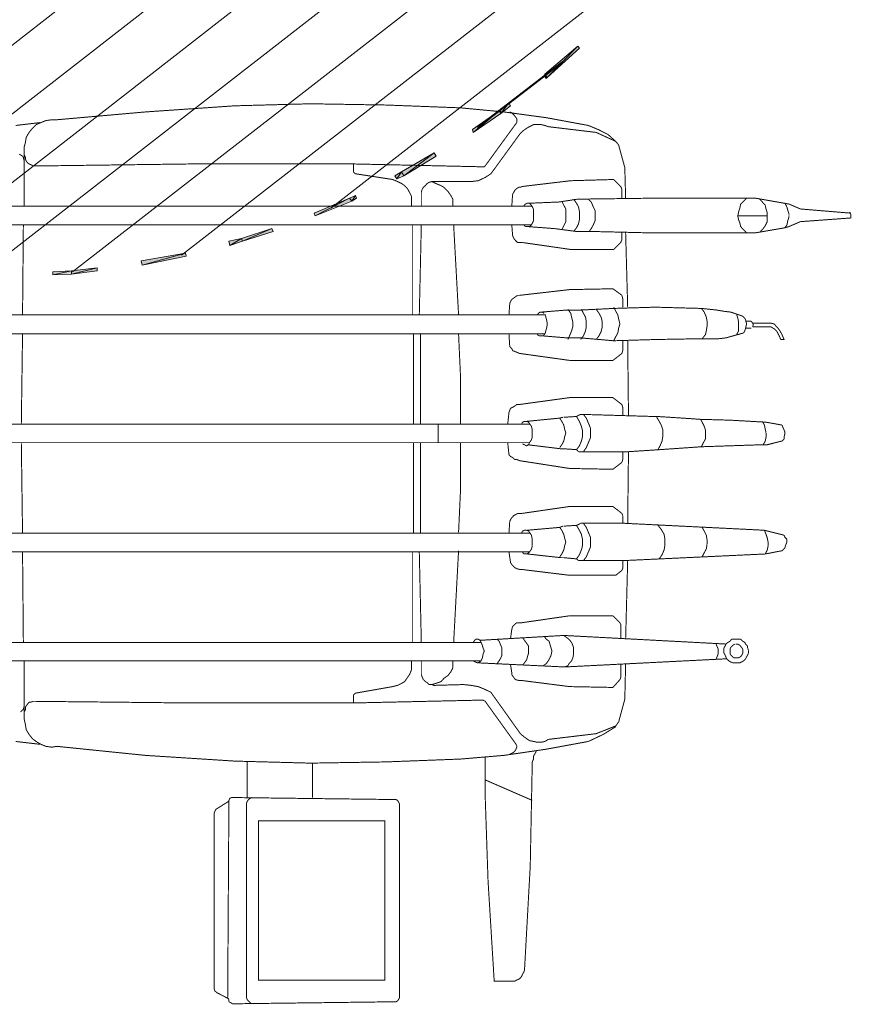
# Model space of a CAD drawing. Header units: millimetres. Extents: x 6904000 to 7075021, y 297772 to 407623.
# Tile 37 of 91: x 6943049 to 6943538, y 400127 to 400706. Entities that reach past the tile are written whole.
import ezdxf

# ---------------------------------------------------------------- set-up
doc = ezdxf.new("R2010")
doc.units = ezdxf.units.MM
doc.layers.add('MCS - PW - 2 piętro (2026.04.21)_do wysłania$0$H', color=8, linetype='Continuous')
doc.layers.add('MCS - PW - 2 piętro (2026.04.21)_do wysłania$0$Przekrojowa', color=8, linetype='Continuous', lineweight=25)

# ---------------------------------------------------------------- blocks, each defined once
blk = doc.blocks.new('MCS - PW - 2 piętro (2026.04.21)_do wysłania$0$zw$EDF5')
at = {"layer": 'MCS - PW - 2 piętro (2026.04.21)_do wysłania$0$H', "linetype": 'Continuous', "lineweight": 0}
for points in [[(-27.348, 193.102), (-25.616, 195.002), (-25.496, 194.882), (-27.181, 192.982), (-27.228, 192.934), (-27.396, 193.054)], [(-29.489, 190.384), (-29.032, 190.961), (-28.84, 190.841), (-29.322, 190.264), (-30.403, 188.725), (-30.572, 188.772)], [(-33.121, 184.659), (-31.967, 186.584), (-31.798, 186.464), (-32.881, 184.563), (-33.121, 184.154), (-33.29, 184.275)], [(-34.613, 181.605), (-34.445, 181.893), (-34.276, 181.845), (-34.445, 181.508), (-35.311, 179.415), (-35.478, 179.487)], [(-36.994, 175.207), (-36.417, 176.986), (-36.249, 176.938), (-36.826, 175.157), (-36.994, 174.388), (-37.21, 174.461)], [(-38.365, 169.313), (-37.859, 171.911), (-37.692, 171.863), (-38.149, 169.265)], [(-38.942, 164.069), (-38.894, 165.152), (-38.725, 166.667), (-38.558, 166.667), (-38.725, 165.152), (-38.774, 164.069)]]:
    blk.add_hatch(color=256, dxfattribs=at).paths.add_polyline_path(points)
at = {"layer": 'MCS - PW - 2 piętro (2026.04.21)_do wysłania$0$H', "color": 1, "lineweight": 0, "true_color": 0xff0000}
for p, q in [((8.779, 210.83), (-37.981, 150.791)), ((12.821, 210.83), (-36.994, 146.871)), ((4.45, 210.42), (-38.678, 155.073)), ((-0.24, 209.627), (-39.014, 159.788)), ((-5.436, 208.112), (-38.798, 165.225)), ((-11.425, 205.586), (-37.812, 171.621)), ((-19.218, 200.728), (-35.046, 180.402))]:
    blk.add_line(p, q, dxfattribs=at)
at = {"layer": 'MCS - PW - 2 piętro (2026.04.21)_do wysłania$0$H', "lineweight": 0}
for points, const_width in [([(-35.383, 210.95), (-35.503, 210.95), (-35.623, 210.95), (-35.84, 207.99), (-36.128, 207.318)], 0.0573), ([(-35.262, 210.877), (-35.383, 210.95)], 0.0573), ([(-34.468, 198.754), (-34.468, 205.393), (-34.805, 207.318), (-35.094, 207.99), (-35.334, 210.877)], 0.0573), ([(-55.37, 205.923), (-55.178, 206.909), (-55.01, 207.077), (-54.841, 207.125), (-54.673, 207.197), (-54.504, 207.197)], 0.0573), ([(-54.504, 207.197), (-54.384, 207.077), (-54.264, 207.029)], 0.0573), ([(-36.128, 207.318), (-36.2, 207.077)], 0.0573), ([(-36.032, 207.197), (-36.2, 207.077)], 0.0573), ([(-35.166, 207.246), (-35.383, 207.318), (-35.551, 207.318), (-35.791, 207.246), (-36.032, 207.197)], 0.0573), ([(-34.974, 207.197), (-35.166, 207.246)], 0.0573), ([(-34.757, 207.077), (-34.974, 207.197)], 0.0573), ([(-54.264, 207.029), (-53.975, 205.874)], 0.0573), ([(-48.949, 206.043), (-48.732, 206.909), (-48.612, 207.029)], 0.0573), ([(-48.612, 207.029), (-48.492, 207.029), (-48.323, 207.077), (-48.203, 207.077)], 0.0573), ([(-48.203, 207.077), (-48.083, 207.029)], 0.0573), ([(-48.083, 207.029), (-47.914, 206.957)], 0.0573), ([(-47.914, 206.957), (-47.794, 206.909)], 0.0573), ([(-47.794, 206.909), (-47.626, 205.971), (-47.506, 203.854), (-47.457, 202.123), (-47.385, 201.063), (-47.289, 199.573)], 0.0573), ([(-42.478, 206.909), (-42.767, 207.029), (-42.767, 206.837)], 0.0573), ([(-42.767, 206.837), (-42.55, 206.74), (-42.31, 206.62)], 0.0573), ([(-42.261, 206.789), (-42.478, 206.909)], 0.0573), ([(-42.31, 206.62), (-42.141, 206.452), (-42.021, 206.259)], 0.0573), ([(-42.094, 206.668), (-42.261, 206.789)], 0.0573), ([(-41.852, 206.452), (-41.974, 206.548), (-42.094, 206.668)], 0.0573), ([(-36.2, 207.077), (-36.489, 205.393), (-36.489, 198.754), (-36.417, 195.772), (-36.417, 194.834)], 0.0573), ([(-54.89, 206.091), (-55.13, 206.043), (-55.37, 205.923)], 0.0573), ([(-54.673, 206.091), (-54.89, 206.091)], 0.0573), ([(-53.975, 205.874), (-54.217, 205.971), (-54.433, 206.043), (-54.673, 206.091)], 0.0573), ([(-48.949, 205.754), (-48.949, 206.043)], 0.0573), ([(-42.021, 206.259), (-42.021, 206.043)], 0.0573), ([(-42.021, 206.043), (-42.021, 205.177)], 0.0573), ([(-41.805, 205.177), (-41.805, 206.091), (-41.805, 206.259), (-41.852, 206.452)], 0.0573), ([(-35.84, 206.043), (-36.08, 205.923)], 0.0573), ([(-35.334, 206.043), (-35.623, 206.043), (-35.84, 206.043)], 0.0573), ([(-35.503, 206.043), (-35.503, 204.311)], 0.0573), ([(-34.877, 205.923), (-35.094, 205.971), (-35.334, 206.043)], 0.0573), ([(-55.37, 205.923), (-55.756, 197.672)], 0.0573), ([(-53.975, 205.874), (-53.568, 197.672)], 0.0573), ([(-49.069, 202.17), (-48.949, 205.754)], 0.0573), ([(-48.492, 205.971), (-48.732, 205.923), (-48.949, 205.802)], 0.0573), ([(-48.251, 205.971), (-48.492, 205.971)], 0.0573), ([(-47.577, 205.754), (-47.794, 205.874), (-48.035, 205.923), (-48.251, 205.971)], 0.0573), ([(-36.08, 205.923), (-36.249, 205.802), (-36.417, 205.634)], 0.0573), ([(-34.517, 205.586), (-34.685, 205.754), (-34.877, 205.923)], 0.0573), ([(-61.192, 204.936), (-61.312, 204.888), (-61.432, 204.816), (-61.529, 204.768), (-61.649, 204.648), (-61.721, 204.527), (-61.769, 204.431)], 0.0573), ([(-61.024, 204.936), (-61.192, 204.936)], 0.0573), ([(-60.903, 204.888), (-61.024, 204.936)], 0.0573), ([(-60.783, 204.888), (-60.903, 204.888)], 0.0573), ([(-60.374, 204.479), (-60.495, 204.599), (-60.566, 204.72), (-60.663, 204.768), (-60.783, 204.888)], 0.0573), ([(-42.261, 204.72), (-42.094, 204.768), (-41.901, 204.816), (-41.805, 204.816), (-41.612, 204.768)], 0.0573), ([(-42.094, 204.768), (-42.094, 205.105)], 0.0573), ([(-41.685, 205.105), (-41.805, 205.177), (-41.901, 205.225), (-42.021, 205.177)], 0.0573), ([(-41.685, 204.768), (-41.685, 205.105)], 0.0573), ([(-36.489, 204.816), (-36.32, 204.648), (-36.128, 204.479)], 0.0573), ([(-34.805, 204.479), (-34.637, 204.648), (-34.468, 204.816)], 0.0573), ([(-61.769, 204.431), (-61.769, 204.311), (-61.769, 204.142), (-61.769, 204.022)], 0.0573), ([(-61.361, 204.527), (-61.432, 204.431), (-61.481, 204.311)], 0.0573), ([(-61.481, 204.311), (-61.481, 204.191), (-61.481, 204.07)], 0.0573), ([(-60.952, 204.599), (-61.072, 204.599), (-61.192, 204.599), (-61.361, 204.527)], 0.0573), ([(-60.663, 204.311), (-60.735, 204.431), (-60.855, 204.527), (-60.952, 204.599)], 0.0573), ([(-60.663, 204.191), (-60.663, 204.311)], 0.0573), ([(-60.374, 204.191), (-60.374, 204.359), (-60.374, 204.479)], 0.0573), ([(-42.67, 203.613), (-42.381, 204.648)], 0.0573), ([(-42.261, 204.359), (-42.478, 204.239)], 0.0573), ([(-42.381, 204.648), (-42.261, 204.72)], 0.0573), ([(-41.732, 204.359), (-42.021, 204.359), (-42.261, 204.359)], 0.0573), ([(-41.275, 204.239), (-41.515, 204.311), (-41.732, 204.359)], 0.0573), ([(-41.612, 204.768), (-41.515, 204.72), (-41.395, 204.599)], 0.0573), ([(-41.395, 204.599), (-41.155, 203.902)], 0.0573), ([(-36.128, 204.479), (-35.912, 204.431)], 0.0573), ([(-35.912, 204.431), (-35.743, 204.359)], 0.0573), ([(-35.743, 204.359), (-35.503, 204.311), (-35.262, 204.359), (-35.046, 204.431), (-34.805, 204.479)], 0.0573), ([(-62.01, 194.136), (-61.529, 203.661)], 0.0573), ([(-61.769, 204.022), (-61.721, 203.902), (-61.649, 203.782), (-61.529, 203.661), (-61.432, 203.613), (-61.312, 203.565), (-61.192, 203.493)], 0.0573), ([(-61.481, 204.07), (-61.361, 203.95), (-61.24, 203.854)], 0.0573), ([(-61.24, 203.854), (-61.144, 203.854), (-60.952, 203.854)], 0.0573), ([(-60.952, 203.854), (-60.855, 203.902), (-60.735, 204.022), (-60.663, 204.142)], 0.0573), ([(-60.903, 203.493), (-60.783, 203.565), (-60.663, 203.613), (-60.566, 203.733), (-60.495, 203.854), (-60.374, 203.95)], 0.0573), ([(-60.374, 203.95), (-60.374, 204.07), (-60.374, 204.191)], 0.0573), ([(-41.155, 203.902), (-41.108, 203.493), (-41.035, 203.084)], 0.0573), ([(-61.432, 203.084), (-61.529, 203.036)], 0.0573), ([(-61.24, 203.156), (-61.432, 203.084)], 0.0573), ([(-61.144, 203.156), (-61.24, 203.156)], 0.0573), ([(-61.192, 203.493), (-61.024, 203.493), (-60.903, 203.493)], 0.0573), ([(-60.783, 203.084), (-60.952, 203.156), (-61.144, 203.156)], 0.0573), ([(-60.663, 203.036), (-60.783, 203.084)], 0.0573), ([(-60.158, 194.088), (-60.663, 203.613)], 0.0573), ([(-42.718, 203.204), (-42.67, 203.613)], 0.0573), ([(-42.718, 202.218), (-42.718, 202.795), (-42.718, 203.204)], 0.0573), ([(-41.035, 203.084), (-40.939, 202.17)], 0.0573), ([(-54.793, 202.507), (-55.083, 202.459)], 0.0573), ([(-54.553, 202.507), (-54.793, 202.507)], 0.0573), ([(-54.264, 202.459), (-54.553, 202.507)], 0.0573), ([(-41.685, 202.507), (-41.974, 202.507), (-42.261, 202.459)], 0.0573), ([(-41.445, 202.459), (-41.685, 202.507)], 0.0573), ([(-55.083, 202.459), (-55.299, 202.338), (-55.539, 202.218)], 0.0573), ([(-53.808, 202.218), (-54.024, 202.338), (-54.264, 202.459)], 0.0573), ([(-49.238, 199.74), (-49.069, 202.17)], 0.0573), ([(-48.612, 202.41), (-48.829, 202.29), (-49.069, 202.17)], 0.0573), ([(-48.083, 202.41), (-48.372, 202.41), (-48.612, 202.41)], 0.0573), ([(-47.626, 202.218), (-47.866, 202.338), (-48.083, 202.41)], 0.0573), ([(-47.457, 202.123), (-47.626, 202.218)], 0.0573), ([(-42.767, 199.453), (-42.718, 202.218)], 0.0573), ([(-42.261, 202.459), (-42.478, 202.41), (-42.718, 202.218)], 0.0573), ([(-41.155, 202.338), (-41.445, 202.459)], 0.0573), ([(-40.939, 197.022), (-40.866, 199.453), (-40.939, 202.17), (-41.155, 202.338)], 0.0573), ([(-55.419, 199.862), (-55.659, 199.693)], 0.0573), ([(-53.928, 199.813), (-54.217, 199.982), (-54.504, 200.029), (-54.841, 200.029), (-55.13, 199.982), (-55.419, 199.862)], 0.0573), ([(-53.688, 199.62), (-53.928, 199.813)], 0.0573), ([(-49.358, 197.888), (-49.238, 199.74)], 0.0573), ([(-49.021, 199.74), (-49.238, 199.62)], 0.0573), ([(-47.794, 199.813), (-48.083, 199.909), (-48.443, 199.909), (-48.732, 199.862), (-49.021, 199.74)], 0.0573), ([(-47.577, 199.693), (-47.794, 199.813)], 0.0573), ([(-47.289, 199.525), (-47.577, 199.693)], 0.0573), ([(-47.289, 199.573), (-47.289, 199.331), (-47.169, 195.243)], 0.0573), ([(-42.84, 196.975), (-42.767, 199.453)], 0.0573), ([(-34.517, 194.906), (-34.468, 198.754)], 0.0573), ([(-53.568, 197.841), (-49.358, 197.888)], 0.0573), ([(-49.358, 195.243), (-49.358, 197.888)], 0.0573), ([(-47.217, 197.888), (-42.84, 197.841)], 0.0573), ([(-65.474, 197.142), (-65.232, 197.312)], 0.0573), ([(-65.232, 197.312), (-63.91, 197.672)], 0.0573), ([(-63.91, 197.672), (-61.818, 197.721)], 0.0573), ([(-63.213, 196.975), (-62.756, 197.384), (-62.635, 197.432), (-61.818, 197.432)], 0.0573), ([(-60.374, 197.721), (-55.756, 197.841)], 0.0573), ([(-59.508, 197.432), (-60.326, 197.432)], 0.0573), ([(-59.003, 196.975), (-59.412, 197.384), (-59.508, 197.432)], 0.0573), ([(-56.285, 191.538), (-56.285, 191.659), (-56.622, 194.425), (-56.622, 197.142), (-56.333, 197.504)], 0.0573), ([(-56.333, 197.504), (-56.236, 197.552)], 0.0573), ([(-56.236, 197.552), (-55.756, 197.552)], 0.0573), ([(-55.756, 197.672), (-55.756, 195.243)], 0.0573), ([(-53.568, 197.672), (-53.568, 195.243), (-53.568, 195.074)], 0.0573), ([(-53.109, 197.552), (-53.568, 197.552)], 0.0573), ([(-52.989, 191.61), (-52.58, 194.425), (-52.58, 196.975), (-52.989, 197.504), (-53.109, 197.552)], 0.0573), ([(-50.392, 196.975), (-49.982, 197.504)], 0.0573), ([(-49.982, 197.504), (-49.815, 197.552), (-49.358, 197.552)], 0.0573), ([(-46.76, 197.552), (-47.217, 197.552)], 0.0573), ([(-46.591, 197.504), (-46.76, 197.552)], 0.0573), ([(-46.182, 196.975), (-46.591, 197.504)], 0.0573), ([(-43.993, 196.975), (-43.584, 197.504)], 0.0573), ([(-43.584, 197.504), (-43.416, 197.552), (-42.84, 197.552)], 0.0573), ([(-42.094, 197.312), (-42.381, 197.264)], 0.0573), ([(-41.852, 197.384), (-42.094, 197.312)], 0.0573), ([(-41.565, 197.312), (-41.852, 197.384)], 0.0573), ([(-40.866, 197.022), (-41.108, 197.142), (-41.323, 197.264), (-41.565, 197.312)], 0.0573), ([(-40.866, 197.841), (-36.489, 197.721)], 0.0573), ([(-40.17, 197.504), (-40.362, 197.552), (-40.866, 197.552)], 0.0573), ([(-39.784, 196.975), (-40.17, 197.504)], 0.0573), ([(-37.475, 197.022), (-37.066, 197.432)], 0.0573), ([(-37.066, 197.432), (-36.898, 197.504)], 0.0573), ([(-36.898, 197.504), (-36.489, 197.504)], 0.0573), ([(-32.664, 197.672), (-34.468, 197.721)], 0.0573), ([(-33.771, 197.432), (-33.939, 197.504), (-34.468, 197.504)], 0.0573), ([(-33.362, 197.022), (-33.771, 197.432)], 0.0573), ([(-31.341, 197.312), (-32.664, 197.672)], 0.0573), ([(-30.258, 193.174), (-30.595, 195.989), (-31.124, 197.142), (-31.341, 197.312)], 0.0573), ([(-65.521, 197.142), (-65.978, 196.398), (-66.387, 195.532)], 0.0573), ([(-65.931, 195.989), (-65.474, 197.142)], 0.0573), ([(-63.164, 194.425), (-63.213, 196.975)], 0.0573), ([(-59.003, 194.425), (-59.003, 196.975)], 0.0573), ([(-50.344, 194.425), (-50.392, 196.975)], 0.0573), ([(-46.808, 190.961), (-46.711, 191.153), (-46.591, 191.322), (-46.591, 191.442), (-46.182, 194.425), (-46.182, 196.975)], 0.0573), ([(-43.993, 194.425), (-43.993, 196.975)], 0.0573), ([(-42.381, 197.264), (-42.598, 197.142), (-42.84, 197.022)], 0.0573), ([(-42.84, 197.022), (-42.67, 195.074), (-42.67, 194.257), (-42.55, 192.813)], 0.0573), ([(-40.939, 197.022), (-41.035, 195.074), (-41.035, 194.257), (-41.155, 192.765)], 0.0573), ([(-40.17, 191.49), (-39.833, 194.425), (-39.784, 196.975)], 0.0573), ([(-37.475, 194.497), (-37.475, 197.022)], 0.0573), ([(-33.434, 194.497), (-33.362, 197.022)], 0.0573), ([(-30.717, 196.686), (-31.124, 197.142)], 0.0573), ([(-42.31, 196.277), (-42.55, 196.157), (-42.767, 195.989)], 0.0573), ([(-42.021, 196.349), (-42.31, 196.277)], 0.0573), ([(-41.732, 196.349), (-42.021, 196.349)], 0.0573), ([(-41.445, 196.277), (-41.732, 196.349)], 0.0573), ([(-40.986, 195.989), (-41.228, 196.157), (-41.445, 196.277)], 0.0573), ([(-30.187, 195.532), (-30.427, 196.109), (-30.717, 196.686)], 0.0573), ([(-66.267, 193.174), (-65.931, 195.989)], 0.0573), ([(-55.539, 195.411), (-55.25, 195.532), (-54.963, 195.652), (-54.673, 195.652), (-54.384, 195.652), (-54.097, 195.532), (-53.808, 195.411)], 0.0573), ([(-48.54, 195.652), (-48.829, 195.532), (-49.117, 195.411)], 0.0573), ([(-47.963, 195.652), (-48.251, 195.652), (-48.54, 195.652)], 0.0573), ([(-47.385, 195.411), (-47.674, 195.532), (-47.963, 195.652)], 0.0573), ([(-36.249, 195.7), (-36.417, 195.58)], 0.0573), ([(-36.032, 195.82), (-36.249, 195.7)], 0.0573), ([(-35.743, 195.94), (-36.032, 195.82)], 0.0573), ([(-34.974, 195.82), (-35.214, 195.94), (-35.503, 195.94), (-35.743, 195.94)], 0.0573), ([(-34.517, 195.532), (-34.685, 195.7), (-34.974, 195.82)], 0.0573), ([(-66.387, 195.532), (-66.844, 193.054), (-67.206, 190.576), (-67.422, 188.026), (-67.59, 183.649)], 0.0573), ([(-55.756, 195.243), (-55.539, 195.411)], 0.0573), ([(-55.756, 194.954), (-55.756, 195.123), (-55.756, 195.243)], 0.0573), ([(-55.419, 195.002), (-55.659, 194.834), (-55.756, 194.954)], 0.0573), ([(-54.841, 195.195), (-55.13, 195.123), (-55.419, 195.002)], 0.0573), ([(-53.975, 195.002), (-54.217, 195.123), (-54.553, 195.195), (-54.841, 195.195)], 0.0573), ([(-53.688, 194.834), (-53.975, 195.002)], 0.0573), ([(-53.808, 195.411), (-53.568, 195.243)], 0.0573), ([(-53.568, 195.074), (-53.638, 194.954), (-53.688, 194.834)], 0.0573), ([(-49.117, 195.411), (-49.358, 195.243)], 0.0573), ([(-49.358, 194.954), (-49.358, 195.123), (-49.358, 195.243)], 0.0573), ([(-49.021, 195.002), (-49.238, 194.834), (-49.358, 194.954)], 0.0573), ([(-47.289, 194.834), (-47.577, 195.002), (-47.866, 195.123), (-48.155, 195.195), (-48.443, 195.195), (-48.732, 195.123), (-49.021, 195.002)], 0.0573), ([(-47.169, 195.243), (-47.385, 195.411)], 0.0573), ([(-47.169, 195.243), (-47.169, 195.074), (-47.217, 194.954), (-47.289, 194.834)], 0.0573), ([(-42.55, 195.243), (-42.767, 195.074)], 0.0573), ([(-42.261, 195.363), (-42.55, 195.243)], 0.0573), ([(-42.021, 195.411), (-42.261, 195.363)], 0.0573), ([(-41.445, 195.363), (-41.732, 195.411), (-42.021, 195.411)], 0.0573), ([(-40.986, 195.123), (-41.228, 195.243), (-41.445, 195.363)], 0.0573), ([(-35.503, 195.002), (-35.743, 195.002), (-35.96, 194.954), (-36.2, 194.834), (-36.417, 194.666)], 0.0573), ([(-35.214, 195.002), (-35.503, 195.002)], 0.0573), ([(-34.517, 194.666), (-34.757, 194.834), (-34.974, 194.954), (-35.214, 195.002)], 0.0573), ([(-28.985, 183.649), (-29.152, 188.026), (-29.392, 190.576), (-29.729, 193.054), (-30.187, 195.532)], 0.0573), ([(-62.804, 191.442), (-62.804, 191.61), (-63.164, 194.425)], 0.0573), ([(-61.769, 194.425), (-61.938, 194.329), (-62.01, 194.136), (-61.769, 189.061)], 0.0573), ([(-61.649, 194.545), (-61.769, 194.425)], 0.0573), ([(-61.481, 194.617), (-61.649, 194.545)], 0.0573), ([(-61.24, 194.666), (-61.481, 194.617)], 0.0573), ([(-60.374, 194.377), (-60.566, 194.545), (-60.735, 194.617), (-60.903, 194.666), (-61.072, 194.666), (-61.24, 194.666)], 0.0573), ([(-59.412, 191.61), (-59.003, 194.425)], 0.0573), ([(-55.659, 194.834), (-55.587, 194.088)], 0.0573), ([(-53.688, 194.834), (-53.735, 194.088)], 0.0573), ([(-49.887, 191.49), (-50.344, 194.425)], 0.0573), ([(-49.238, 194.834), (-49.189, 194.088)], 0.0573), ([(-47.289, 194.834), (-47.337, 194.088)], 0.0573), ([(-43.536, 191.37), (-43.584, 191.49), (-43.993, 194.425)], 0.0573), ([(-42.55, 194.425), (-42.767, 194.329)], 0.0573), ([(-42.261, 194.545), (-42.55, 194.425)], 0.0573), ([(-42.021, 194.617), (-42.261, 194.545)], 0.0573), ([(-41.445, 194.545), (-41.732, 194.617), (-42.021, 194.617)], 0.0573), ([(-40.986, 194.329), (-41.228, 194.497), (-41.445, 194.545)], 0.0573), ([(-37.066, 191.659), (-37.475, 194.497)], 0.0573), ([(-36.417, 194.834), (-36.249, 193.559)], 0.0573), ([(-34.517, 194.906), (-34.685, 193.8)], 0.0573), ([(-34.228, 191.081), (-34.108, 191.153), (-34.011, 191.202), (-33.891, 191.322), (-33.819, 191.442), (-33.819, 191.538), (-33.771, 191.659), (-33.434, 194.497)], 0.0573), ([(-60.446, 189.134), (-60.158, 194.088)], 0.0573), ([(-60.278, 194.257), (-60.374, 194.377)], 0.0573), ([(-60.158, 194.088), (-60.278, 194.257)], 0.0573), ([(-55.587, 194.088), (-55.587, 193.92), (-55.37, 191.947)], 0.0573), ([(-55.37, 193.968), (-55.539, 193.848)], 0.0573), ([(-53.975, 193.968), (-54.217, 194.088), (-54.433, 194.136), (-54.673, 194.208), (-54.89, 194.136), (-55.13, 194.088), (-55.37, 193.968)], 0.0573), ([(-53.808, 193.848), (-53.975, 193.968)], 0.0573), ([(-53.975, 191.947), (-53.808, 193.848)], 0.0573), ([(-53.808, 193.848), (-53.735, 194.04)], 0.0573), ([(-49.189, 194.088), (-49.189, 193.92), (-48.949, 191.947)], 0.0573), ([(-48.949, 193.968), (-49.117, 193.848)], 0.0573), ([(-47.577, 193.968), (-47.794, 194.088), (-48.035, 194.136), (-48.251, 194.208), (-48.492, 194.136), (-48.732, 194.088), (-48.949, 193.968)], 0.0573), ([(-47.577, 191.899), (-47.385, 193.848), (-47.337, 194.04)], 0.0573), ([(-47.385, 193.848), (-47.577, 193.968)], 0.0573), ([(-35.623, 194.208), (-35.84, 194.208), (-36.08, 194.088), (-36.32, 193.968)], 0.0573), ([(-35.334, 194.208), (-35.623, 194.208)], 0.0573), ([(-34.637, 193.968), (-34.877, 194.088), (-35.094, 194.208), (-35.334, 194.208)], 0.0573), ([(-26.435, 194.04), (-30.307, 189.012)], 0.116), ([(-61.312, 193.342), (-61.481, 193.27), (-61.649, 193.174), (-61.818, 193.054), (-61.938, 192.885)], 0.0573), ([(-61.072, 193.391), (-61.312, 193.342)], 0.0573), ([(-60.903, 193.342), (-61.072, 193.391)], 0.0573), ([(-60.663, 193.27), (-60.903, 193.342)], 0.0573), ([(-60.206, 192.934), (-60.374, 193.054), (-60.495, 193.222), (-60.663, 193.27)], 0.0573), ([(-36.249, 193.559), (-36.128, 191.947)], 0.0573), ([(-34.685, 193.8), (-34.757, 192.068)], 0.0573), ([(-66.34, 192.068), (-66.387, 192.308), (-66.435, 192.525), (-66.435, 192.765), (-66.387, 192.982)], 0.0573), ([(-66.387, 192.982), (-66.267, 193.174)], 0.0573), ([(-42.43, 192.982), (-42.55, 192.885), (-42.55, 192.765), (-42.55, 192.645), (-42.478, 192.525)], 0.0573), ([(-41.974, 193.102), (-42.189, 193.054), (-42.43, 192.982)], 0.0573), ([(-42.43, 192.982), (-42.43, 136.889)], 0.0573), ([(-41.732, 193.102), (-41.974, 193.102)], 0.0573), ([(-41.275, 192.982), (-41.515, 193.054), (-41.732, 193.102)], 0.0573), ([(-41.323, 192.982), (-41.323, 136.889)], 0.0573), ([(-41.323, 192.525), (-41.228, 192.597), (-41.155, 192.693), (-41.155, 192.813), (-41.228, 192.934)], 0.0573), ([(-30.187, 192.982), (-30.258, 193.174)], 0.0573), ([(-30.138, 192.765), (-30.187, 192.982)], 0.0573), ([(-30.138, 192.308), (-30.138, 192.525), (-30.138, 192.765)], 0.0573), ([(-79.833, 191.779), (-73.724, 192.116)], 0.0573), ([(-73.724, 192.116), (-67.59, 192.236)], 0.0573), ([(-69.851, 192.236), (-68.648, 189.47)], 0.0573), ([(-67.59, 192.236), (-67.422, 192.308), (-67.253, 192.308), (-67.086, 192.404)], 0.0573), ([(-67.086, 192.404), (-66.964, 192.476)], 0.0573), ([(-54.89, 192.236), (-55.083, 192.188), (-55.25, 192.068)], 0.0573), ([(-54.673, 192.236), (-54.89, 192.236)], 0.0573), ([(-54.504, 192.236), (-54.673, 192.236)], 0.0573), ([(-54.144, 191.61), (-54.024, 191.659), (-53.975, 191.779), (-53.975, 191.899), (-54.024, 192.019), (-54.264, 192.188), (-54.504, 192.236)], 0.0573), ([(-54.144, 192.116), (-54.144, 136.889)], 0.0573), ([(-48.492, 192.236), (-48.66, 192.188), (-48.829, 192.068)], 0.0573), ([(-48.251, 192.236), (-48.492, 192.236)], 0.0573), ([(-48.083, 192.236), (-48.251, 192.236)], 0.0573), ([(-47.746, 191.61), (-47.626, 191.659), (-47.577, 191.779), (-47.577, 191.899), (-47.626, 192.019), (-47.866, 192.188), (-48.083, 192.236)], 0.0573), ([(-47.746, 192.116), (-47.746, 136.889)], 0.0573), ([(-35.791, 192.308), (-36.032, 192.188), (-36.128, 192.068)], 0.0573), ([(-36.032, 192.188), (-36.032, 136.817)], 0.0573), ([(-35.094, 192.308), (-35.334, 192.308), (-35.551, 192.308), (-35.791, 192.308)], 0.0573), ([(-34.925, 191.731), (-34.805, 191.827), (-34.757, 191.947), (-34.757, 192.068), (-34.877, 192.188), (-35.094, 192.308)], 0.0573), ([(-34.925, 192.236), (-34.925, 136.889)], 0.0573), ([(-30.258, 192.068), (-30.138, 192.308)], 0.0573), ([(-74.59, 189.638), (-80.482, 190), (-80.482, 191.081), (-80.482, 191.202), (-80.411, 191.322), (-80.362, 191.442), (-80.29, 191.538), (-80.194, 191.61), (-80.074, 191.659), (-79.953, 191.731), (-79.833, 191.779)], 0.0573), ([(-63.5, 189.806), (-65.931, 191.538), (-66.098, 191.731), (-66.22, 191.899), (-66.34, 192.068)], 0.0573), ([(-61.769, 191.779), (-61.89, 191.659)], 0.0573), ([(-61.432, 191.947), (-61.601, 191.899), (-61.769, 191.779)], 0.0573), ([(-61.192, 192.019), (-61.432, 191.947)], 0.0573), ([(-61.024, 192.019), (-61.192, 192.019)], 0.0573), ([(-60.783, 192.019), (-61.024, 192.019)], 0.0573), ([(-60.278, 191.659), (-60.446, 191.779), (-60.615, 191.899), (-60.783, 192.019)], 0.0573), ([(-59.412, 191.442), (-59.412, 191.61)], 0.0573), ([(-56.165, 191.202), (-56.236, 191.322), (-56.285, 191.538)], 0.0573), ([(-55.25, 192.068), (-55.37, 191.947)], 0.0573), ([(-55.37, 191.947), (-55.37, 191.827), (-55.37, 191.731)], 0.0573), ([(-55.37, 191.731), (-55.25, 191.659)], 0.0573), ([(-55.25, 192.068), (-55.25, 136.889)], 0.0573), ([(-52.989, 191.37), (-52.989, 191.49), (-52.989, 191.61)], 0.0573), ([(-48.829, 192.068), (-48.949, 192.019), (-49.021, 191.899), (-48.949, 191.779), (-48.901, 191.659)], 0.0573), ([(-48.829, 192.068), (-48.829, 136.817)], 0.0573), ([(-37.066, 191.37), (-37.066, 191.49), (-37.066, 191.659)], 0.0573), ([(-36.128, 192.068), (-36.128, 191.947), (-36.128, 191.827)], 0.0573), ([(-36.128, 191.827), (-36.032, 191.731)], 0.0573), ([(-33.434, 189.061), (-33.242, 189.47), (-33.025, 189.806), (-30.644, 191.538), (-30.475, 191.731), (-30.355, 191.899), (-30.258, 192.068)], 0.0573), ([(-66.916, 191.25), (-67.013, 191.153), (-67.086, 191.033), (-67.133, 190.913)], 0.0573), ([(-66.627, 191.322), (-66.724, 191.322), (-66.916, 191.25)], 0.0573), ([(-66.507, 191.25), (-66.627, 191.322)], 0.0573), ([(-64.03, 189.47), (-66.507, 191.25)], 0.0573), ([(-62.756, 191.25), (-62.804, 191.442)], 0.0573), ([(-62.635, 191.153), (-62.756, 191.25)], 0.0573), ([(-61.89, 190.961), (-62.347, 191.033), (-62.467, 191.033), (-62.635, 191.153)], 0.0573), ([(-60.326, 190.961), (-59.797, 191.033), (-59.629, 191.081)], 0.0573), ([(-59.629, 191.081), (-59.508, 191.202), (-59.412, 191.322), (-59.412, 191.442)], 0.0573), ([(-55.996, 191.033), (-56.165, 191.202)], 0.0573), ([(-55.876, 190.961), (-55.996, 191.033)], 0.0573), ([(-55.25, 190.866), (-55.876, 190.961)], 0.0573), ([(-53.446, 190.913), (-53.351, 190.961), (-53.231, 191.033), (-53.109, 191.153), (-53.062, 191.25), (-52.989, 191.37)], 0.0573), ([(-49.815, 191.202), (-49.815, 191.322), (-49.887, 191.49)], 0.0573), ([(-49.526, 190.866), (-49.646, 190.961), (-49.695, 191.081), (-49.815, 191.202)], 0.0573), ([(-47.048, 190.866), (-46.928, 190.913), (-46.808, 190.961)], 0.0573), ([(-43.464, 191.202), (-43.536, 191.37)], 0.0573), ([(-43.176, 190.913), (-43.296, 191.033), (-43.416, 191.081), (-43.464, 191.202)], 0.0573), ([(-40.65, 190.913), (-40.53, 190.961), (-40.41, 191.033)], 0.0573), ([(-40.41, 191.033), (-40.29, 191.202), (-40.17, 191.37)], 0.0573), ([(-40.17, 191.37), (-40.17, 191.49)], 0.0573), ([(-36.826, 191.153), (-36.946, 191.25), (-37.066, 191.37)], 0.0573), ([(-36.657, 191.081), (-36.826, 191.153)], 0.0573), ([(-36.032, 191.033), (-36.657, 191.081)], 0.0573), ([(-34.925, 191.033), (-34.228, 191.081)], 0.0573), ([(-30.018, 191.322), (-32.496, 189.518)], 0.0573), ([(-29.392, 190.913), (-29.442, 191.033), (-29.562, 191.153), (-29.682, 191.25), (-29.778, 191.322), (-29.898, 191.322), (-30.018, 191.322)], 0.0573), ([(-60.735, 190.384), (-60.903, 190.456), (-61.072, 190.456), (-61.312, 190.456), (-61.481, 190.384), (-61.649, 190.287), (-61.818, 190.167)], 0.0573), ([(-60.374, 190.167), (-60.495, 190.287), (-60.735, 190.384)], 0.0573), ([(-54.144, 190.866), (-53.446, 190.913)], 0.0573), ([(-48.829, 190.793), (-49.526, 190.866)], 0.0573), ([(-47.746, 190.793), (-47.048, 190.866)], 0.0573), ([(-42.43, 190.866), (-43.176, 190.913)], 0.0573), ([(-41.323, 190.866), (-40.65, 190.913)], 0.0573), ([(-63.333, 189.47), (-63.5, 189.806)], 0.0573), ([(-67.301, 189.47), (-68.167, 189.47), (-68.648, 189.47), (-69.611, 189.47), (-74.59, 189.638)], 0.0573), ([(-64.126, 181.725), (-63.959, 189.229)], 0.0573), ([(-63.959, 189.229), (-63.959, 189.349), (-64.03, 189.47)], 0.0573), ([(-63.164, 189.061), (-63.333, 189.47)], 0.0573), ([(-61.649, 189.229), (-61.721, 189.134), (-61.769, 189.012), (-61.721, 188.892), (-61.649, 188.772)], 0.0573), ([(-61.649, 189.229), (-61.481, 189.301)], 0.0573), ([(-61.649, 189.229), (-61.649, 136.889)], 0.0573), ([(-61.481, 189.301), (-61.24, 189.349)], 0.0573), ([(-61.24, 189.349), (-61.072, 189.421), (-60.903, 189.349), (-60.735, 189.301), (-60.566, 189.229), (-60.566, 136.889)], 0.0573), ([(-60.566, 188.772), (-60.446, 188.845), (-60.374, 188.94), (-60.374, 189.061), (-60.446, 189.181), (-60.566, 189.229)], 0.0573), ([(-32.496, 189.518), (-32.616, 189.421), (-32.616, 189.301), (-32.448, 181.725)], 0.0573), ([(-63.093, 188.652), (-63.164, 189.061)], 0.0573), ([(-63.093, 186.464), (-63.044, 188.195), (-63.093, 188.652)], 0.0573), ([(-33.482, 188.195), (-33.482, 188.652), (-33.434, 189.061)], 0.0573), ([(-33.53, 186.175), (-33.482, 186.342), (-33.482, 186.464), (-33.482, 188.195)], 0.0573), ([(-62.058, 187.57), (-62.298, 187.45), (-62.515, 187.28), (-62.684, 187.04)], 0.0573), ([(-61.649, 187.57), (-62.058, 187.57)], 0.0573), ([(-60.566, 187.617), (-55.178, 187.906)], 0.0573), ([(-54.097, 187.906), (-51.499, 188.026), (-48.829, 188.026)], 0.0573), ([(-45.076, 188.026), (-47.746, 188.026)], 0.0573), ([(-42.43, 187.906), (-45.076, 188.026)], 0.0573), ([(-36.032, 187.617), (-41.323, 187.906)], 0.0573), ([(-34.517, 187.57), (-34.925, 187.57)], 0.0573), ([(-34.517, 187.57), (-34.925, 187.57)], 0.0573), ([(-33.819, 187.04), (-34.059, 187.28), (-34.3, 187.45), (-34.517, 187.57)], 0.0573), ([(-62.684, 187.04), (-62.876, 186.873), (-62.971, 186.584)], 0.0573), ([(-33.602, 186.584), (-33.722, 186.873), (-33.819, 187.04)], 0.0573), ([(-63.044, 186.342), (-63.093, 186.464)], 0.0573), ([(-62.971, 186.584), (-63.044, 186.342)], 0.0573), ([(-63.044, 186.175), (-63.044, 186.342)], 0.0573), ([(-48.829, 186.704), (-47.746, 186.704)], 0.0573), ([(-33.482, 186.342), (-33.602, 186.584)], 0.0573), ([(-62.756, 185.838), (-62.876, 185.958), (-62.924, 186.054), (-63.044, 186.175)], 0.0573), ([(-62.587, 185.765), (-62.756, 185.838)], 0.0573), ([(-62.467, 185.718), (-62.587, 185.765)], 0.0573), ([(-34.925, 185.718), (-34.3, 185.718), (-34.108, 185.718), (-33.939, 185.765)], 0.0573), ([(-33.939, 185.765), (-33.819, 185.838), (-33.722, 185.958), (-33.602, 186.054), (-33.53, 186.175)], 0.0573), ([(-62.635, 184.899), (-62.467, 185.019), (-62.178, 185.141)], 0.0573), ([(-61.649, 185.718), (-62.298, 185.718), (-62.467, 185.718)], 0.0573), ([(-62.178, 185.141), (-61.938, 185.141)], 0.0573), ([(-61.938, 185.141), (-61.649, 185.141)], 0.0573), ([(-60.566, 185.718), (-55.25, 185.598)], 0.0573), ([(-60.566, 185.189), (-55.25, 185.189)], 0.0573), ([(-54.144, 185.67), (-48.829, 185.67)], 0.0573), ([(-54.144, 185.261), (-48.829, 185.261)], 0.0573), ([(-42.43, 185.67), (-47.746, 185.67)], 0.0573), ([(-42.43, 185.261), (-47.746, 185.261)], 0.0573), ([(-36.032, 185.718), (-41.323, 185.598)], 0.0573), ([(-36.032, 185.189), (-41.323, 185.189)], 0.0573), ([(-34.348, 185.141), (-34.637, 185.141), (-34.925, 185.141)], 0.0573), ([(-33.891, 184.899), (-34.108, 185.019), (-34.348, 185.141)], 0.0573), ([(-63.093, 184.323), (-62.971, 184.563)], 0.0573), ([(-62.971, 184.563), (-62.876, 184.732)], 0.0573), ([(-62.876, 184.732), (-62.635, 184.899)], 0.0573), ([(-33.602, 184.563), (-33.722, 184.732), (-33.891, 184.899)], 0.0573), ([(-33.482, 184.323), (-33.602, 184.563)], 0.0573), ([(-81.637, 184.323), (-81.685, 184.226), (-81.806, 174.628), (-81.734, 174.508), (-81.685, 174.413)], 0.0573), ([(-81.445, 184.443), (-81.637, 184.323)], 0.0573), ([(-81.348, 184.443), (-81.445, 184.443)], 0.0573), ([(-70.188, 184.443), (-81.348, 184.443)], 0.0573), ([(-69.803, 184.226), (-69.851, 184.323), (-69.971, 184.395), (-70.091, 184.443), (-70.188, 184.443)], 0.0573), ([(-69.683, 174.581), (-69.803, 184.226)], 0.0573), ([(-63.67, 181.725), (-63.55, 181.845), (-63.164, 184.034)], 0.0573), ([(-63.164, 184.034), (-63.093, 184.323)], 0.0573), ([(-33.362, 184.034), (-33.482, 184.323)], 0.0573), ([(-32.905, 181.725), (-33.025, 181.845), (-33.362, 184.034)], 0.0573), ([(-71.054, 176.145), (-80.411, 176.145), (-80.411, 183.577), (-71.054, 183.577), (-71.054, 176.145)], 0.0573), ([(-67.59, 183.649), (-67.662, 179.199)], 0.0573), ([(-28.912, 179.199), (-28.985, 183.649)], 0.0573), ([(-64.126, 181.725), (-63.67, 181.725)], 0.0573), ([(-64.126, 172.2), (-64.126, 181.725)], 0.0573), ([(-32.448, 181.725), (-32.905, 181.725)], 0.0573), ([(-32.448, 181.725), (-32.448, 172.2), (-32.568, 163.034), (-32.568, 162.914)], 0.0573), ([(-69.683, 179.319), (-67.662, 179.319)], 0.0573), ([(-67.662, 179.199), (-67.542, 174.75)], 0.0573), ([(-29.032, 174.75), (-28.912, 179.199)], 0.0573), ([(-81.806, 175.736), (-81.685, 175.616), (-81.565, 175.494), (-81.445, 175.447)], 0.0573), ([(-81.445, 175.447), (-81.348, 175.447), (-70.14, 175.447), (-70.02, 175.447)], 0.0573), ([(-70.02, 175.447), (-69.899, 175.494), (-69.803, 175.567), (-69.731, 175.663), (-69.683, 175.783)], 0.0573), ([(-69.683, 175.494), (-67.542, 175.494)], 0.0573), ([(-67.542, 174.75), (-67.206, 169.505), (-66.676, 164.309), (-66.724, 164.022)], 0.0573), ([(-29.851, 164.309), (-29.392, 169.505), (-29.032, 174.75)], 0.0573), ([(-81.685, 174.413), (-81.565, 174.413)], 0.0573), ([(-81.565, 174.413), (-81.445, 174.341)], 0.0573), ([(-81.517, 174.413), (-81.156, 173.715), (-81.06, 173.595), (-80.94, 173.547)], 0.0573), ([(-81.445, 174.341), (-69.971, 174.413), (-69.851, 174.413)], 0.0573), ([(-70.597, 173.547), (-70.477, 173.595), (-70.38, 173.642), (-69.899, 174.413)], 0.0573), ([(-69.851, 174.413), (-69.731, 174.461), (-69.683, 174.581)], 0.0573), ([(-80.94, 173.547), (-70.597, 173.547)], 0.0573), ([(-64.03, 162.914), (-64.03, 163.034), (-64.126, 172.2)], 0.0573), ([(-29.898, 163.66), (-29.851, 164.022), (-29.851, 164.309)], 0.0573), ([(-66.724, 164.022), (-66.676, 163.66)], 0.0573), ([(-66.676, 163.66), (-66.556, 163.371), (-66.387, 163.084)], 0.0573), ([(-66.556, 163.324), (-66.387, 161.881)], 0.0573), ([(-30.187, 161.881), (-30.018, 163.324)], 0.0573), ([(-30.138, 163.084), (-30.018, 163.371), (-29.898, 163.66)], 0.0573), ([(-66.387, 163.084), (-66.22, 162.867), (-65.978, 162.674)], 0.0573), ([(-65.978, 162.674), (-65.691, 162.505), (-65.401, 162.458)], 0.0573), ([(-64.366, 162.458), (-64.199, 162.578)], 0.0573), ([(-64.199, 162.578), (-64.079, 162.674)], 0.0573), ([(-64.079, 162.794), (-64.03, 162.914)], 0.0573), ([(-64.079, 162.674), (-64.079, 162.794)], 0.0573), ([(-32.568, 162.914), (-32.496, 162.794), (-32.448, 162.674), (-32.376, 162.578), (-32.279, 162.505), (-32.159, 162.458)], 0.0573), ([(-31.461, 162.385), (-31.173, 162.458), (-30.884, 162.505), (-30.595, 162.674)], 0.0573), ([(-30.595, 162.674), (-30.355, 162.867), (-30.138, 163.084)], 0.0573), ([(-65.401, 162.458), (-65.065, 162.385)], 0.0573), ([(-65.065, 162.385), (-64.199, 162.385)], 0.0573), ([(-64.655, 162.385), (-64.535, 162.458), (-64.366, 162.458)], 0.0573), ([(-64.199, 162.385), (-64.319, 162.385), (-64.488, 162.338), (-64.655, 162.169)], 0.0573), ([(-64.199, 162.385), (-61.649, 162.385)], 0.0573), ([(-60.566, 162.338), (-55.25, 162.29)], 0.0573), ([(-54.144, 162.29), (-48.829, 162.218)], 0.0573), ([(-42.43, 162.29), (-47.746, 162.218)], 0.0573), ([(-36.032, 162.338), (-41.323, 162.29)], 0.0573), ([(-32.376, 162.385), (-34.925, 162.385)], 0.0573), ([(-32.087, 162.338), (-32.279, 162.385), (-32.376, 162.385)], 0.0573), ([(-31.461, 162.385), (-32.376, 162.385)], 0.0573), ([(-32.159, 162.458), (-32.039, 162.458)], 0.0573), ([(-31.99, 162.29), (-32.087, 162.338)], 0.0573), ([(-32.039, 162.458), (-31.919, 162.385)], 0.0573), ([(-31.87, 162.096), (-31.99, 162.29)], 0.0573)]:
    blk.add_lwpolyline(points, dxfattribs=dict(at, const_width=const_width))
for points in [[(-25.641, 195.002), (-25.521, 194.906), (-27.373, 193.102), (-25.641, 195.002)], [(-25.521, 194.906), (-27.373, 193.102), (-27.181, 192.982), (-25.521, 194.906)], [(-27.373, 193.102), (-27.181, 192.982), (-27.421, 193.054), (-27.373, 193.102)], [(-27.181, 192.982), (-27.421, 193.054), (-27.253, 192.934), (-27.181, 192.982)], [(-29.032, 190.961), (-28.863, 190.866), (-29.489, 190.384), (-29.032, 190.961)], [(-29.489, 190.384), (-29.322, 190.287), (-30.595, 188.772), (-29.489, 190.384)], [(-28.863, 190.866), (-29.489, 190.384), (-29.322, 190.287), (-28.863, 190.866)], [(-29.322, 190.287), (-30.595, 188.772), (-30.427, 188.725), (-29.322, 190.287)], [(-31.99, 186.584), (-31.798, 186.464), (-33.145, 184.683), (-31.99, 186.584)], [(-31.798, 186.464), (-33.145, 184.683), (-32.905, 184.563), (-31.798, 186.464)], [(-33.145, 184.683), (-32.905, 184.563), (-33.314, 184.275), (-33.145, 184.683)], [(-32.905, 184.563), (-33.314, 184.275), (-33.145, 184.154), (-32.905, 184.563)], [(-34.468, 181.917), (-34.3, 181.845), (-34.637, 181.628), (-34.468, 181.917)], [(-34.3, 181.845), (-34.637, 181.628), (-34.468, 181.508), (-34.3, 181.845)], [(-34.637, 181.628), (-34.468, 181.508), (-35.503, 179.487), (-34.637, 181.628)], [(-34.468, 181.508), (-35.503, 179.487), (-35.334, 179.415), (-34.468, 181.508)], [(-36.417, 177.011), (-36.249, 176.938), (-36.994, 175.207), (-36.417, 177.011)], [(-36.249, 176.938), (-36.994, 175.207), (-36.826, 175.157), (-36.249, 176.938)], [(-36.994, 175.207), (-36.826, 175.157), (-37.235, 174.461), (-36.994, 175.207)], [(-36.826, 175.157), (-37.235, 174.461), (-36.994, 174.413), (-36.826, 175.157)], [(-37.859, 171.911), (-37.692, 171.863), (-38.389, 169.313), (-37.859, 171.911)], [(-37.692, 171.863), (-38.389, 169.313), (-38.149, 169.265), (-37.692, 171.863)], [(-38.725, 166.667), (-38.558, 166.667), (-38.918, 165.175), (-38.725, 166.667)], [(-38.558, 166.667), (-38.918, 165.175), (-38.725, 165.175), (-38.558, 166.667)], [(-38.918, 165.175), (-38.725, 165.175), (-38.967, 164.069), (-38.918, 165.175)], [(-38.725, 165.175), (-38.967, 164.069), (-38.798, 164.069), (-38.725, 165.175)]]:
    blk.add_lwpolyline(points, dxfattribs=at)

msp = doc.modelspace()

# ---------------------------------------------------------------- block references
at = {"layer": 'MCS - PW - 2 piętro (2026.04.21)_do wysłania$0$Przekrojowa', "ltscale": 1.6, "xscale": -10, "yscale": 10, "zscale": 10, "rotation": 270}
msp.add_blockref('MCS - PW - 2 piętro (2026.04.21)_do wysłania$0$zw$EDF5', (6941428.01, 400945.45), dxfattribs=at)

doc.saveas('drawing.dxf')
